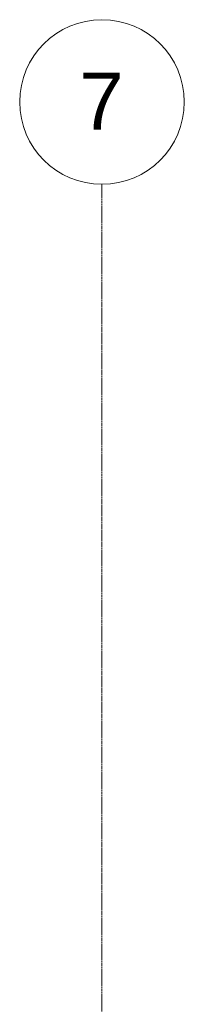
# Model space of a CAD drawing. Header units: millimetres. Extents: x -25837 to 30489, y -8455 to 31796.
# Tile 256 of 256: x 25382 to 26682, y 24020 to 31796. Entities that reach past the tile are written whole.
import ezdxf

# ---------------------------------------------------------------- set-up
doc = ezdxf.new("R2010")
doc.units = ezdxf.units.MM
doc.linetypes.add('Ligne de quadrillage', pattern=[22.225, 12.7, -3.175, 3.175, -3.175])
doc.layers.add('S-GRID', color=1, linetype='Continuous', lineweight=9)
doc.layers.add('S-GRID-IDEN', color=1, linetype='Continuous', lineweight=9)
doc.styles.add('Arial', font='arial.ttf', dxfattribs={"height": 450})

# ---------------------------------------------------------------- blocks, each defined once
blk = doc.blocks.new('Quadrillage - Extrémité de la ligne de quadrillage - Cercle-11506-Niveau 2')
at = {"layer": 'S-GRID-IDEN'}
blk.add_circle((0, 0), 6.5, dxfattribs=at)

msp = doc.modelspace()

# ---------------------------------------------------------------- linework, layer by layer
at = {"layer": 'S-GRID', "linetype": 'Ligne de quadrillage', "lineweight": 18}
msp.add_line((26031.644, -8454.75), (26031.644, 30496.271), dxfattribs=at)

# ---------------------------------------------------------------- block references
at = {"layer": 'S-GRID-IDEN', "xscale": 99.99999999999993, "yscale": 99.99999999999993, "zscale": 99.99999999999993}
msp.add_blockref('Quadrillage - Extrémité de la ligne de quadrillage - Cercle-11506-Niveau 2', (26031.644, 31146.271), dxfattribs=at)

# ---------------------------------------------------------------- texts
at = {"layer": 'S-GRID-IDEN', "insert": (25853.022, 31378.837), "char_height": 450, "width": 424.89437, "attachment_point": 1, "style": 'Arial'}
msp.add_mtext('7', dxfattribs=at)

doc.saveas('drawing.dxf')
